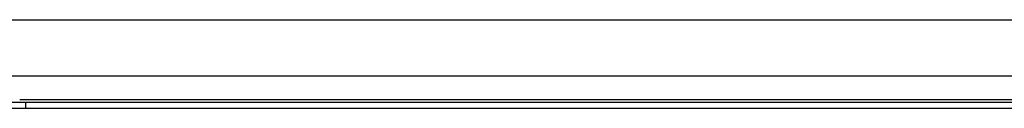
# Model space of a CAD drawing. Header units: inches. Extents: x 19 to 626, y 56 to 294.
# Tile 90 of 256: x 62.689 to 73.601, y 164.57 to 165.553. Entities that reach past the tile are written whole.
import ezdxf

# ---------------------------------------------------------------- set-up
doc = ezdxf.new("R2010")
doc.units = ezdxf.units.IN
doc.header["$MEASUREMENT"] = 0
doc.layers.add('Visible Edges(ANSI)', color=7, linetype='Continuous', lineweight=25)
doc.layers.add('Visible Tangent Edges(ANSI)', color=7, linetype='Continuous', lineweight=25)

msp = doc.modelspace()

# ---------------------------------------------------------------- linework, layer by layer
at = {"layer": 'Visible Edges(ANSI)'}
for p, q in [((19.643, 165.553), (83.579, 165.553)), ((79.008, 164.928), (62.417, 164.928)), ((62.443, 164.638), (62.755, 164.638)), ((62.755, 164.57), (62.443, 164.57)), ((62.755, 164.638), (78.67, 164.638)), ((78.67, 164.57), (62.755, 164.57))]:
    msp.add_line(p, q, dxfattribs=at)
at = {"layer": 'Visible Tangent Edges(ANSI)'}
for p, q in [((62.689, 164.669), (78.736, 164.669)), ((62.755, 164.57), (62.755, 164.638))]:
    msp.add_line(p, q, dxfattribs=at)

doc.saveas('drawing.dxf')
